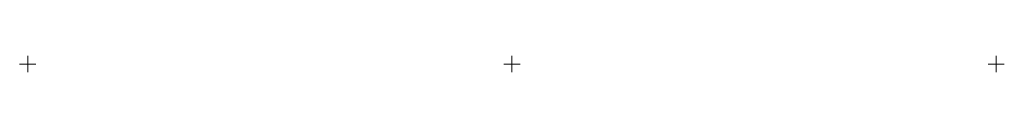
# Model space of a CAD drawing. Header units: millimetres. Extents: x -48 to 1172, y -984 to -964.
import ezdxf

# ---------------------------------------------------------------- set-up
doc = ezdxf.new("R2010")
doc.units = ezdxf.units.MM
doc.layers.add('ref', color=4, linetype='Continuous', lineweight=5)

# ---------------------------------------------------------------- blocks, each defined once
blk = doc.blocks.new('GU21N-d')
at = {"layer": 'ref'}
for p, q in [((10, 0), (-10, 0)), ((0, -10), (0, 10)), ((600, -10), (600, 10)), ((600, 10), (600, -10)), ((1200, 10), (1200, -10)), ((610, 0), (590, 0)), ((590, 0), (610, 0)), ((1190, 0), (1210, 0))]:
    blk.add_line(p, q, dxfattribs=at)

msp = doc.modelspace()

# ---------------------------------------------------------------- block references
msp.add_blockref('GU21N-d', (-37.7, -974.2))

doc.saveas('drawing.dxf')
